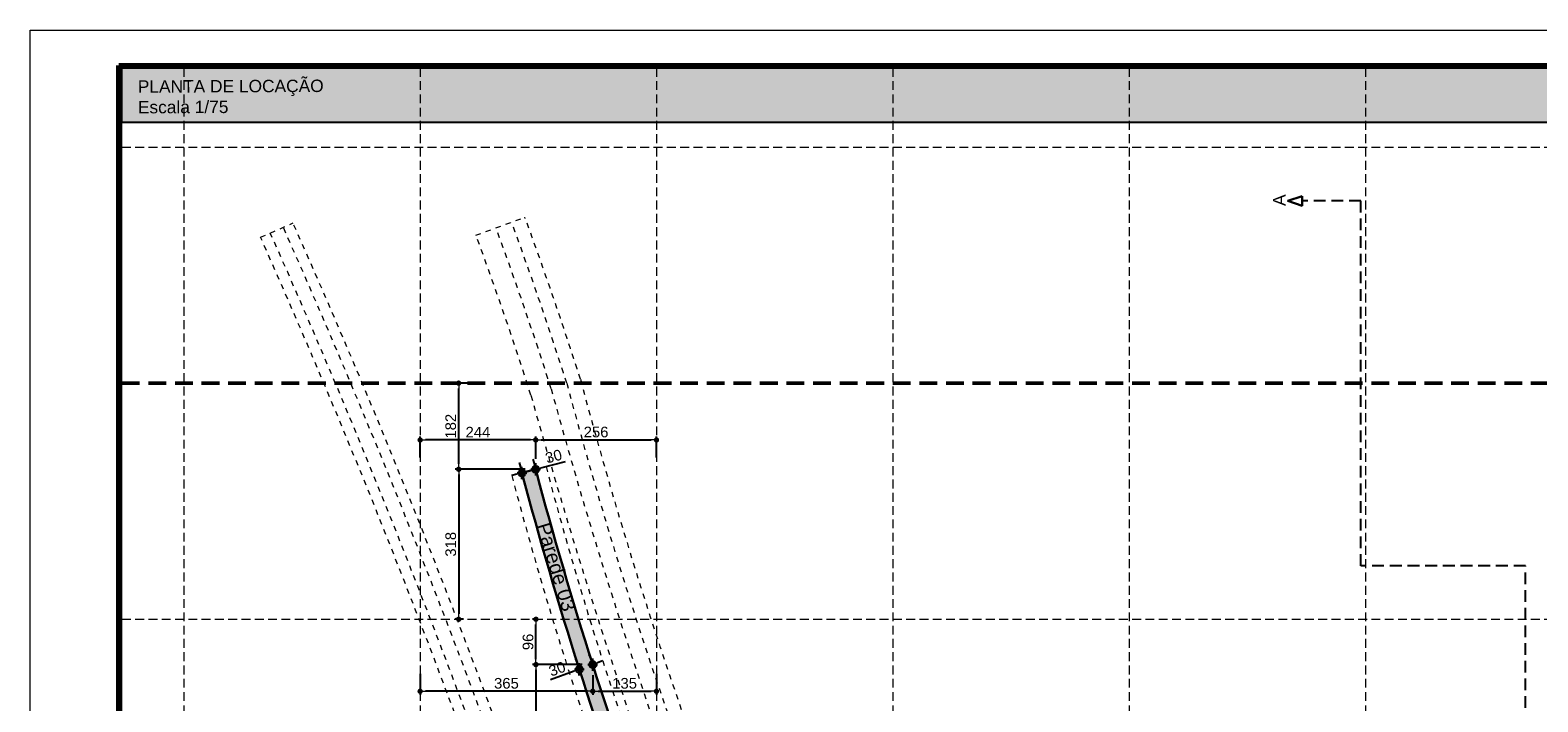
# Model space of a CAD drawing. Header units: millimetres. Extents: x 83 to 471, y -739 to 93.
# Tile 92 of 185: x 94 to 137, y -390 to -371. Entities that reach past the tile are written whole.
import ezdxf
from ezdxf.enums import TextEntityAlignment as Align

# ---------------------------------------------------------------- set-up
doc = ezdxf.new("R2010")
doc.units = ezdxf.units.MM
for name, pattern in [('CYPE_RAYA', [0.225, 0.1125, -0.1125]), ('CYPE_RAYAPUNTOPUNTO', [0.45, 0.225, -0.075, 0, -0.075, 0, -0.075]), ('TRAZO_HUECO', [0.75, 0.5, -0.25]), ('TRAZO_INTERIOR_VIGA', [0.375, 0.25, -0.125])]:
    doc.linetypes.add(name, pattern=pattern)
for name, color, linetype, lineweight in [('.', 7, 'Continuous', 5), ('__MAGNUS.Cota', 30, 'Continuous', 9), ('__MAGNUS.Margem', 7, 'Continuous', 70), ('__MAGNUS.Selo', 7, 'Continuous', 30), ('BL_CONTORNO', 7, 'Continuous', 30), ('CARGCIM', 7, 'Continuous', 9), ('COTA_FORMAS', 7, 'CYPE_RAYAPUNTOPUNTO', 0), ('COTAS', 250, 'Continuous', 5), ('OT_SEC_LAJE', 7, 'Continuous', 20), ('PECA_COMPLETA', 7, 'Continuous', 0), ('SAP_DIMENSION_Y_ARM', 7, 'Continuous', 0), ('VIG_HATCH', 7, 'Continuous', 0)]:
    doc.layers.add(name, color=color, linetype=linetype, lineweight=lineweight)
doc.layers.add('PGCR_Arq_TEXTO', color=7, linetype='Continuous')
doc.layers.add('RAMPA', color=253, linetype='Continuous')
doc.styles.add('Arial', font='arial.ttf')
doc.styles.add('Arial Narrow', font='ARIALN.TTF')
doc.dimstyles.new('Copy of UM_75.000000', dxfattribs={"dimtxt": 0.3, "dimasz": 0.15, "dimexe": 0.1, "dimexo": 0.3, "dimgap": 0.07, "dimtad": 1, "dimdec": 0, "dimlfac": 75, "dimzin": 0, "dimdsep": 46, "dimtxsty": 'Arial', "dimblk": 'DOT', "dimcen": 0.09, "dimdle": 0.1, "dimclrd": 30, "dimclre": 30, "dimclrt": 7, "dimadec": 1, "dimazin": 2, "dimtfac": 1, "dimtdec": 0, "dimtofl": 0, "dimtmove": 0, "dimatfit": 3, "dimldrblk": 'DOT', "dimfxl": 1, "dimtolj": 1, "dimarcsym": 0})

# ---------------------------------------------------------------- blocks, each defined once
blk = doc.blocks.new('*U1864')
at = {"layer": '__MAGNUS.Margem', "lineweight": 9}
for p, q in [((-1005.922513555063, -12.28035149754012), (-1005.922513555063, 828.7196485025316)), ((-1005.922513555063, 828.7196485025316), (183.0774864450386, 828.7196485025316))]:
    blk.add_line(p, q, dxfattribs=at)
at = {"layer": '__MAGNUS.Margem', "linetype": 'Continuous'}
for p, q in [((-980.922513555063, -2.280351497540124), (-980.922513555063, 818.7196485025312)), ((-980.922513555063, 818.7196485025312), (173.0774864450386, 818.7196485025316))]:
    blk.add_line(p, q, dxfattribs=at)
at = {"layer": '__MAGNUS.Selo', "style": 'Arial Narrow'}
for tag, height, width, p in [('PROPRIETÁRIO', 3.395000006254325, 1.000000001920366, (17.21365262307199, 48.90608562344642)), ('EDIFICAÇÃORESIDENCIAL', 3.395000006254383, 1.00000000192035, (17.21365262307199, 40.60663314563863)), ('ESTRUTURAL', 3.395000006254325, 1.000000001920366, (17.80158844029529, 20.69475924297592)), ('ANTEPROJETO', 2.425000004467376, 1.000000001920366, (111.6862229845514, 13.50243801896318)), ('INDICADA', 2.425000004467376, 1.000000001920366, (111.5284553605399, 8.00497110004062)), ('ARQ01/01', 5.5, 1.000000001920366, (139.4442584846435, 9.49622269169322))]:
    blk.add_attdef(tag, text='', height=height, dxfattribs=dict(at, width=width)).set_placement(p, align=Align.MIDDLE_LEFT)
at = {"layer": '__MAGNUS.Selo', "lineweight": 30, "flags": 104}
for tag, p in [('ENDEREÇODAOBRA', (17.21365262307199, 33.53604236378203)), ('ENDEREÇODAOBRA', (17.21365262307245, 27.86661950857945)), ('TÍTULO', (17.21365262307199, 10.79641230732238))]:
    blk.add_attdef(tag, text='', height=3.395000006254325, dxfattribs=at).set_placement(p, align=Align.MIDDLE_LEFT)
blk = doc.blocks.new('PONTO AUXILIAR')
at = {"layer": '.'}
h = blk.add_hatch(color=256, dxfattribs=at)
h.dxf.hatch_style = 1
h.paths.add_polyline_path([(-0.1009483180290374, 0), (5.684341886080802e-15, 0), (5.684341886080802e-15, 0.1009483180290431, 0.414213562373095), (-0.1009483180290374, 0)], is_closed=False)
h.paths.add_polyline_path([(5.684341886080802e-15, -0.1009483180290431, 0.414213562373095), (0.1009483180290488, 0), (5.684341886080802e-15, 0), (5.684341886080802e-15, -0.1009483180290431)], is_closed=False)
for p, q in [((-0.1346530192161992, 0), (0.1346530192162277, 0)), ((5.684341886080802e-15, -0.1734126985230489), (5.684341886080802e-15, 0.1734126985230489))]:
    blk.add_line(p, q)
blk.add_circle((5.684341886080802e-15, 0), 0.1009483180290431)
blk = doc.blocks.new('_DOT')
at = {"layer": '__MAGNUS.Cota', "linetype": 'ByBlock'}
blk.add_line((-0.5, 0), (-1, 0), dxfattribs=at)
at = {"layer": '__MAGNUS.Cota', "linetype": 'ByBlock', "const_width": 0.5}
blk.add_lwpolyline([(-0.25, 0, 1), (0.25, 0, 1)], format="xyb", close=True, dxfattribs=at)
blk = doc.blocks.new('*D901')
at = {"layer": 'COTAS', "color": 30, "lineweight": -2}
for p, q in [((108.2977020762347, -383.3997325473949), (108.2977020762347, -382.7717403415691)), ((111.7051322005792, -383.3655476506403), (111.7051322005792, -382.7717403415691)), ((108.4477020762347, -382.8717403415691), (111.5551322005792, -382.8717403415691))]:
    blk.add_line(p, q, dxfattribs=at)
at = {"layer": 'Defpoints', "color": 0}
for p in [(111.7051322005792, -382.8717403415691), (108.2977020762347, -383.6997325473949), (111.7051322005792, -383.6655476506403)]:
    blk.add_point(p, dxfattribs=at)
at = {"layer": 'COTAS', "color": 30, "linetype": 'ByBlock', "lineweight": -2, "xscale": 0.15, "yscale": 0.15, "zscale": 0.15, "rotation": 180}
blk.add_blockref('_DOT', (108.2977020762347, -382.8717403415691), dxfattribs=at)
at = {"layer": 'COTAS', "color": 30, "linetype": 'ByBlock', "lineweight": -2, "xscale": 0.15, "yscale": 0.15, "zscale": 0.15}
blk.add_blockref('_DOT', (111.7051322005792, -382.8717403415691), dxfattribs=at)
at = {"layer": 'COTAS', "color": 7, "insert": (110.001417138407, -382.6485684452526), "char_height": 0.3, "attachment_point": 5, "style": 'Arial'}
blk.add_mtext('\\A1;256', dxfattribs=at)
blk = doc.blocks.new('*D902')
at = {"layer": 'COTAS', "color": 30, "lineweight": -2}
for p, q in [((105.0381322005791, -383.3655476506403), (105.0381322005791, -382.7717403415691)), ((108.2977020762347, -383.3997325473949), (108.2977020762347, -382.7717403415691)), ((108.1477020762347, -382.8717403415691), (105.1881322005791, -382.8717403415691))]:
    blk.add_line(p, q, dxfattribs=at)
at = {"layer": 'Defpoints', "color": 0}
for p in [(105.0381322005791, -382.8717403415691), (105.0381322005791, -383.6655476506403), (108.2977020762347, -383.6997325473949)]:
    blk.add_point(p, dxfattribs=at)
at = {"layer": 'COTAS', "color": 30, "linetype": 'ByBlock', "lineweight": -2, "xscale": 0.15, "yscale": 0.15, "zscale": 0.15, "rotation": 180}
blk.add_blockref('_DOT', (105.0381322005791, -382.8717403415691), dxfattribs=at)
at = {"layer": 'COTAS', "color": 30, "linetype": 'ByBlock', "lineweight": -2, "xscale": 0.15, "yscale": 0.15, "zscale": 0.15}
blk.add_blockref('_DOT', (108.2977020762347, -382.8717403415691), dxfattribs=at)
at = {"layer": 'COTAS', "color": 7, "insert": (106.6679171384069, -382.651126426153), "char_height": 0.3, "attachment_point": 5, "style": 'Arial'}
blk.add_mtext('\\A1;244', dxfattribs=at)
blk = doc.blocks.new('*D903')
at = {"layer": 'COTAS', "color": 30, "lineweight": -2}
for p, q in [((106.3905223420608, -381.2668698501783), (106.0251106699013, -381.2668698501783)), ((106.1251106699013, -383.549732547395), (106.1251106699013, -381.4168698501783)), ((107.9977020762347, -383.6997325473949), (106.0251106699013, -383.6997325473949))]:
    blk.add_line(p, q, dxfattribs=at)
at = {"layer": 'Defpoints', "color": 0}
for p in [(106.1251106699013, -381.2668698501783), (106.6905223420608, -381.2668698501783), (108.2977020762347, -383.6997325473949)]:
    blk.add_point(p, dxfattribs=at)
at = {"layer": 'COTAS', "color": 30, "linetype": 'ByBlock', "lineweight": -2, "xscale": 0.15, "yscale": 0.15, "zscale": 0.15}
for p, rotation in [((106.1251106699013, -381.2668698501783), 90), ((106.1251106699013, -383.6997325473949), 270)]:
    blk.add_blockref('_DOT', p, dxfattribs=dict(at, rotation=rotation))
at = {"layer": 'COTAS', "color": 7, "insert": (105.9019387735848, -382.4833011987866), "char_height": 0.3, "attachment_point": 5, "rotation": 90, "style": 'Arial'}
blk.add_mtext('\\A1;182', dxfattribs=at)
blk = doc.blocks.new('*D904')
at = {"layer": 'COTAS', "color": 30, "lineweight": -2}
for p, q in [((107.9977020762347, -383.6997325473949), (106.0251106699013, -383.6997325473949)), ((106.1251106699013, -383.8497325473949), (106.1251106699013, -387.7838698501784)), ((106.2575622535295, -387.9338698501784), (106.0251106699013, -387.9338698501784))]:
    blk.add_line(p, q, dxfattribs=at)
at = {"layer": 'Defpoints', "color": 0}
for p in [(108.2977020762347, -383.6997325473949), (106.1251106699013, -387.9338698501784), (106.5575622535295, -387.9338698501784)]:
    blk.add_point(p, dxfattribs=at)
at = {"layer": 'COTAS', "color": 30, "linetype": 'ByBlock', "lineweight": -2, "xscale": 0.15, "yscale": 0.15, "zscale": 0.15}
for p, rotation in [((106.1251106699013, -383.6997325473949), 90), ((106.1251106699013, -387.9338698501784), 270)]:
    blk.add_blockref('_DOT', p, dxfattribs=dict(at, rotation=rotation))
at = {"layer": 'COTAS', "color": 7, "insert": (105.9018364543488, -385.8168011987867), "char_height": 0.3, "attachment_point": 5, "rotation": 90, "style": 'Arial'}
blk.add_mtext('\\A1;318', dxfattribs=at)
blk = doc.blocks.new('*D905')
at = {"layer": 'COTAS', "color": 30, "lineweight": -2}
for p, q in [((105.0381322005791, -389.4762414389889), (105.0381322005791, -390.0671709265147)), ((109.9072270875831, -389.5147943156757), (109.9072270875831, -390.0671709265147)), ((109.7572270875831, -389.9671709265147), (105.1881322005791, -389.9671709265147))]:
    blk.add_line(p, q, dxfattribs=at)
at = {"layer": 'Defpoints', "color": 0}
for p in [(105.0381322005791, -389.1762414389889), (109.9072270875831, -389.2147943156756), (105.0381322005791, -389.9671709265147)]:
    blk.add_point(p, dxfattribs=at)
at = {"layer": 'COTAS', "color": 30, "linetype": 'ByBlock', "lineweight": -2, "xscale": 0.15, "yscale": 0.15, "zscale": 0.15, "rotation": 180}
blk.add_blockref('_DOT', (105.0381322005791, -389.9671709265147), dxfattribs=at)
at = {"layer": 'COTAS', "color": 30, "linetype": 'ByBlock', "lineweight": -2, "xscale": 0.15, "yscale": 0.15, "zscale": 0.15}
blk.add_blockref('_DOT', (109.9072270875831, -389.9671709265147), dxfattribs=at)
at = {"layer": 'COTAS', "color": 7, "insert": (107.4726796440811, -389.7438967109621), "char_height": 0.3, "attachment_point": 5, "style": 'Arial'}
blk.add_mtext('\\A1;365', dxfattribs=at)
blk = doc.blocks.new('*D906')
at = {"layer": 'COTAS', "color": 30, "lineweight": -2}
for p, q in [((109.9072270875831, -389.5147943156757), (109.9072270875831, -390.0671709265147)), ((111.7051322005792, -389.4762414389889), (111.7051322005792, -390.0671709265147)), ((110.0572270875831, -389.9671709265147), (111.5551322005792, -389.9671709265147))]:
    blk.add_line(p, q, dxfattribs=at)
at = {"layer": 'Defpoints', "color": 0}
for p in [(109.9072270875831, -389.2147943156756), (111.7051322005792, -389.1762414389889), (111.7051322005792, -389.9671709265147)]:
    blk.add_point(p, dxfattribs=at)
at = {"layer": 'COTAS', "color": 30, "linetype": 'ByBlock', "lineweight": -2, "xscale": 0.15, "yscale": 0.15, "zscale": 0.15, "rotation": 180}
blk.add_blockref('_DOT', (109.9072270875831, -389.9671709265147), dxfattribs=at)
at = {"layer": 'COTAS', "color": 30, "linetype": 'ByBlock', "lineweight": -2, "xscale": 0.15, "yscale": 0.15, "zscale": 0.15}
blk.add_blockref('_DOT', (111.7051322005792, -389.9671709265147), dxfattribs=at)
at = {"layer": 'COTAS', "color": 7, "insert": (110.8061796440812, -389.7438967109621), "char_height": 0.3, "attachment_point": 5, "style": 'Arial'}
blk.add_mtext('\\A1;135', dxfattribs=at)
blk = doc.blocks.new('*D907')
at = {"layer": 'COTAS', "color": 30, "lineweight": -2}
for p, q in [((108.2700479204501, -387.9338698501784), (108.2050111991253, -387.9338698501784)), ((108.3050111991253, -389.0647943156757), (108.3050111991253, -388.0838698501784)), ((109.6072270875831, -389.2147943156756), (108.2050111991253, -389.2147943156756))]:
    blk.add_line(p, q, dxfattribs=at)
at = {"layer": 'Defpoints', "color": 0}
for p in [(108.3050111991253, -387.9338698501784), (108.5700479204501, -387.9338698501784), (109.9072270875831, -389.2147943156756)]:
    blk.add_point(p, dxfattribs=at)
at = {"layer": 'COTAS', "color": 30, "linetype": 'ByBlock', "lineweight": -2, "xscale": 0.15, "yscale": 0.15, "zscale": 0.15}
for p, rotation in [((108.3050111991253, -387.9338698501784), 90), ((108.3050111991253, -389.2147943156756), 270)]:
    blk.add_blockref('_DOT', p, dxfattribs=dict(at, rotation=rotation))
at = {"layer": 'COTAS', "color": 7, "insert": (108.0818393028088, -388.574332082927), "char_height": 0.3, "attachment_point": 5, "rotation": 90, "style": 'Arial'}
blk.add_mtext('\\A1;96', dxfattribs=at)
blk = doc.blocks.new('*D908')
at = {"layer": 'COTAS', "color": 30, "lineweight": -2}
for p, q in [((109.6072270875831, -389.2147943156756), (108.2050111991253, -389.2147943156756)), ((108.3050111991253, -389.3647943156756), (108.3050111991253, -394.4508698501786)), ((109.7348692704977, -394.6008698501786), (108.2050111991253, -394.6008698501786))]:
    blk.add_line(p, q, dxfattribs=at)
at = {"layer": 'Defpoints', "color": 0}
for p in [(109.9072270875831, -389.2147943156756), (108.3050111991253, -394.6008698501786), (110.0348692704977, -394.6008698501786)]:
    blk.add_point(p, dxfattribs=at)
at = {"layer": 'COTAS', "color": 30, "linetype": 'ByBlock', "lineweight": -2, "xscale": 0.15, "yscale": 0.15, "zscale": 0.15}
for p, rotation in [((108.3050111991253, -389.2147943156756), 90), ((108.3050111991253, -394.6008698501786), 270)]:
    blk.add_blockref('_DOT', p, dxfattribs=dict(at, rotation=rotation))
at = {"layer": 'COTAS', "color": 7, "insert": (108.0818393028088, -391.9078320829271), "char_height": 0.3, "attachment_point": 5, "rotation": 90, "style": 'Arial'}
blk.add_mtext('\\A1;404', dxfattribs=at)
blk = doc.blocks.new('*D946')
at = {"color": 30, "lineweight": -2}
for p, q in [((109.4251030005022, -389.06252900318), (109.4941121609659, -389.2502461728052)), ((109.8008955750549, -388.9243789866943), (109.8699047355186, -389.1120961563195)), ((110.0451971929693, -389.1541978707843), (110.1859850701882, -389.1024410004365)), ((109.3878288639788, -389.3958616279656), (108.713442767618, -389.6437815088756))]:
    blk.add_line(p, q, dxfattribs=at)
at = {"layer": 'Defpoints', "color": 0}
for p in [(109.5286167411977, -389.3441047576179), (109.9044093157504, -389.2059547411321), (109.9044093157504, -389.2059547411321)]:
    blk.add_point(p, dxfattribs=at)
at = {"color": 30, "linetype": 'ByBlock', "lineweight": -2, "xscale": 0.15, "yscale": 0.15, "zscale": 0.15}
for p, rotation in [((109.9044093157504, -389.2059547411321), 200.1845917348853), ((109.5286167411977, -389.3441047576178), 20.1845917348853)]:
    blk.add_blockref('_DOT', p, dxfattribs=dict(at, rotation=rotation))
at = {"color": 7, "insert": (108.9032020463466, -389.3361379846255), "char_height": 0.3, "attachment_point": 5, "rotation": 20.1845917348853, "style": 'Arial'}
blk.add_mtext('\\A1;30', dxfattribs=at)
blk = doc.blocks.new('*D947')
at = {"color": 30, "lineweight": -2}
for p, q in [((107.8342323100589, -383.5122947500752), (107.8855096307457, -383.7056096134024)), ((108.2207860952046, -383.4097602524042), (108.2720634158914, -383.6030751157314)), ((108.4426882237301, -383.6612745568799), (109.1371843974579, -383.4770574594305)), ((107.7661621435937, -383.840725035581), (107.6211759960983, -383.879183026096))]:
    blk.add_line(p, q, dxfattribs=at)
at = {"layer": 'Defpoints', "color": 0}
for p in [(107.911148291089, -383.8022670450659), (108.2977020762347, -383.6997325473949), (108.2977020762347, -383.6997325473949)]:
    blk.add_point(p, dxfattribs=at)
at = {"color": 30, "linetype": 'ByBlock', "lineweight": -2, "xscale": 0.15, "yscale": 0.15, "zscale": 0.15}
for p, rotation in [((108.2977020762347, -383.6997325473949), 194.855763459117), ((107.911148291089, -383.8022670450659), 14.85576345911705)]:
    blk.add_blockref('_DOT', p, dxfattribs=dict(at, rotation=rotation))
at = {"color": 7, "insert": (108.8051848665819, -383.3341258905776), "char_height": 0.3, "attachment_point": 5, "rotation": 14.85576345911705, "style": 'Arial'}
blk.add_mtext('\\A1;30', dxfattribs=at)
blk = doc.blocks.new('*D1165')
at = {"color": 30, "lineweight": -2}
blk.add_arc((138.3731322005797, -381.2668698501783), 1.521261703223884, 5.651790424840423, 84.34820957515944, dxfattribs=at)
at = {"layer": 'Defpoints', "color": 0}
for p in [(138.3731322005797, -372.3648810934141), (139.6905834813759, -380.5062389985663), (96.62457239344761, -381.2668698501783), (168.9921038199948, -381.2668698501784), (138.3731322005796, -421.268869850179)]:
    blk.add_point(p, dxfattribs=at)
at = {"color": 30, "linetype": 'ByBlock', "lineweight": -2, "xscale": 0.15, "yscale": 0.15, "zscale": 0.15}
for p, rotation in [((138.3731322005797, -379.7456081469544), 177.1741047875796), ((139.8943939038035, -381.2668698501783), 272.8258952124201)]:
    blk.add_blockref('_DOT', p, dxfattribs=dict(at, rotation=rotation))
at = {"color": 7, "insert": (139.6080076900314, -380.0319943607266), "char_height": 0.3, "attachment_point": 5, "rotation": 315, "style": 'Arial'}
blk.add_mtext('\\A1;90%%d', dxfattribs=at)
blk = doc.blocks.new('G$C05BD9800')
at = {"layer": 'BL_CONTORNO', "linetype": 'CYPE_RAYA', "lineweight": 9}
for p, q in [((-28.37745694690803, 3.087618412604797), (-27.68629086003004, 3.392372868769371)), ((-22.33829320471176, -1.767021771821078), (-23.06327849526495, -1.959105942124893))]:
    blk.add_line(p, q, dxfattribs=at)
for points in [[(-22.78596901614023, 3.513107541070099, -0.01106201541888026), (-21.61174227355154, 0.08398306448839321, 0.02649444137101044), (-18.3863402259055, -9.900050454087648, 0.2071939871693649), (-9.882679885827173, -18.81551847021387, 0.2110172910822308), (-0.1197103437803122, -18.72616227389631, 0.1747705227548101), (4.736607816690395, -14.27626782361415, 0.08829554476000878), (8.381558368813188, -3.843059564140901), (9.468281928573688, -4.018462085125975, -0.08819353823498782), (5.692996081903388, -14.82050828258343, -0.1637292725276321), (0.3566950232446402, -19.71821428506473, -0.2120889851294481), (-10.34480741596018, -19.81440853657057, -0.2060983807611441), (-19.4067750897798, -10.31289546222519, -0.02041681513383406), (-22.65786747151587, -0.2569930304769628, 0.0115782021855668), (-23.82018378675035, 3.132607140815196)], [(-23.06777548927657, 3.409635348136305, -0.01110088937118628), (-21.89983811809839, 1.591615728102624e-12, 0.02647157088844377), (-18.66718559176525, -10.00554568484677, 0.2071477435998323), (-10.00049999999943, -19.09141574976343, 0.2109043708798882), (-5.684341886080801e-14, -19.00127739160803, 0.1745439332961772), (5.000249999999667, -14.41948618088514, 0.08813894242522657), (8.679060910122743, -3.890953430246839), (9.023847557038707, -3.946603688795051, -0.08822558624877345), (5.29866158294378, -14.60324611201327, -0.1683396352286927), (0.1726782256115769, -19.3073034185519, -0.2121636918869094), (-10.16665016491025, -19.40093118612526, -0.2062770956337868), (-18.9878077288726, -10.14776954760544, -0.02335918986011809), (-22.22902319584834, -0.1198940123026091, 0.01156031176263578), (-23.39777971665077, 3.288466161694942)]]:
    blk.add_lwpolyline(points, format="xyb", close=True, dxfattribs=at)
for points in [[(-27.89786708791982, 3.301203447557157, -0.02097196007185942), (-22.63056795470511, -10.00049999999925, 0.2521914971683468), (-10.00049999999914, -22.93086737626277, 0.1604170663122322), (2.415845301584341e-13, -22.86662850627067, 0.08690020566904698), (10.00000000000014, -17.04050169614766, -0.02981363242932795), (15.00074999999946, -13.43871046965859, -0.08019868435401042), (17.47727468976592, -12.21202961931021, 0.08019868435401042)], [(-27.69232857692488, 3.392739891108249, -0.02098113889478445), (-22.41602149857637, -9.932425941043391, 0.2522931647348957), (-9.932421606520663, -22.71641158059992, 0.1603787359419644), (-0.07490116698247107, -22.65443510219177, 0.08688946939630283), (9.856362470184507, -16.86730537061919, -0.02979307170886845), (14.87512546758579, -13.25194396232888, -0.08002149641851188), (17.4108160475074, -11.99706857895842)], [(-28.37745694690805, 3.087618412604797, -0.02095068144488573), (-23.13112506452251, -10.15948943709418, 0.2519612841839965), (-10.15934550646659, -23.43126530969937, 0.1605031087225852), (0.1748131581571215, -23.36172891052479, 0.08692405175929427), (10.33512239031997, -17.44465276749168, -0.02986381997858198), (15.29410156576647, -13.87435833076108, -0.08064196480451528), (17.63234485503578, -12.71360538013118)], [(-28.1719184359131, 3.179154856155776, -0.02095977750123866), (-22.91660927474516, -10.09132570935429, 0.2520587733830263), (-10.0912695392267, -23.21680887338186, 0.1604667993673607), (0.0998859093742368, -23.14954595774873, 0.08691403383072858), (10.19150395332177, -17.2714406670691, -0.02984191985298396), (15.1683390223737, -13.687677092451, -0.08044660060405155), (17.56588621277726, -12.49864433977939)], [(-22.845782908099, -1.901480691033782, 0.02465903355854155), (-20.23600685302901, -10.09644551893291, 0.2195761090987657), (-11.14232585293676, -20.2745796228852, 0.222136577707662), (0.8553954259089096, -20.27095963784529, 0.1451087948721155), (6.315610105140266, -15.14528908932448, 0.02939618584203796), (9.251751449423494, -8.52106003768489)], [(-22.55578879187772, -1.824647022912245, 0.02468534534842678), (-19.95178477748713, -9.99999999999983, 0.2197926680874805), (-11.01913573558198, -20.00100764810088, 0.2221348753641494), (0.7244756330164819, -20.00099999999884, 0.1448688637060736), (6.052604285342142, -15.00074999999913, 0.02936374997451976), (8.970818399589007, -8.415814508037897, -0.02936374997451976)], [(-22.33829320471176, -1.767021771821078, 0.02470533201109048), (-19.73860143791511, -9.927708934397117, 0.2199598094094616), (-10.92673922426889, -19.79582957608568, 0.2221334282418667), (0.6262832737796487, -19.79853047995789, 0.1446824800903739), (5.855371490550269, -14.89230232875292, 0.02933901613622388), (8.760118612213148, -8.336880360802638)], [(-23.06327849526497, -1.959105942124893, 0.02463954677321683), (-20.44915708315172, -10.16882156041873, 0.2194182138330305), (-11.23471470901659, -20.47975946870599, 0.2221376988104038), (0.9535828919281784, -20.47342956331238, 0.1452826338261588), (6.512885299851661, -15.25365153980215, 0.029420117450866), (9.462451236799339, -8.599994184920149)]]:
    blk.add_lwpolyline(points, format="xyb", dxfattribs=at)
blk = doc.blocks.new('ERER')
at = {"layer": '.', "true_color": 0xffffff}
h = blk.add_hatch(color=7, dxfattribs=at)
h.dxf.hatch_style = 1
h.paths.add_polyline_path([(0, 1.54198376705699), (79.36537377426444, 1.541983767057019), (79.36537377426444, 2.84e-14), (0, 0), (0, 1.54198376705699)])
blk.add_lwpolyline([(0, 1.54198376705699), (79.36537377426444, 1.541983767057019), (79.36537377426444, 2.84e-14), (0, 0)], close=True)
blk = doc.blocks.new('G$C64FE85D2')
at = {"layer": 'OT_SEC_LAJE', "lineweight": 30}
blk.add_lwpolyline([(-6.355855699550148, 3.965741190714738), (-6.355855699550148, 3.76574119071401), (-6.655855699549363, 3.865741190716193), (-6.355855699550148, 3.965741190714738)], close=True, dxfattribs=at)
at = {"layer": 'RAMPA', "linetype": 'TRAZO_INTERIOR_VIGA'}
blk.add_lwpolyline([(-6.645413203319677, -37.94851169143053), (-5.106014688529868, -37.94851169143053), (-5.106014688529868, -17.76745313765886), (-1.618626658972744, -17.76745313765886), (-1.618626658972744, -3.880037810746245), (-5.106014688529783, -3.880037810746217), (-5.106014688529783, 3.865741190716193), (-6.355855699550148, 3.865741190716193)], dxfattribs=at)
at = {"layer": 'OT_SEC_LAJE', "lineweight": 30, "style": 'Arial', "text_generation_flag": 2}
blk.add_text('A', height=0.2666666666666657, rotation=90, dxfattribs=at).set_placement((-6.703285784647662, 4.007219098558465))

msp = doc.modelspace()

# ---------------------------------------------------------------- hatches: boundary and pattern name
at = {"layer": 'VIG_HATCH', "true_color": 0xffffe5}
h = msp.add_hatch(color=7, dxfattribs=at)
h.dxf.hatch_style = 1
edge = h.paths.add_edge_path()
edge.add_line((150.7081655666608, -392.6275514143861), (150.3333148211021, -392.4879558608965))
edge.add_arc((76.00808296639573, -364.8090143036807), 79.311814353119, 332.6328882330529, 339.5745168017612, ccw=False)
edge.add_arc((131.6178344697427, -392.5887975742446), 17.17905326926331, 295.83056765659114, 329.6545410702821, ccw=False)
edge.add_arc((131.5302323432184, -391.1753494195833), 18.49724476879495, 245.87780259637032, 294.16694165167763, ccw=False)
edge.add_arc((132.0900644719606, -388.4420232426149), 21.22933470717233, 196.9855664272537, 247.513884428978, ccw=False)
edge.add_arc((220.8599513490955, -353.841768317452), 116.4549612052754, 194.8560038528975, 200.5097755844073, ccw=False)
edge.add_line((108.2977020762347, -383.6997325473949), (107.9110727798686, -383.8022888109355))
edge.add_arc((220.8599513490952, -353.8417683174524), 116.854961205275, 194.8560038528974, 200.5037649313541)
edge.add_arc((132.0900644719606, -388.4420232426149), 21.6293347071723, 197.0182880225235, 247.4987653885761)
edge.add_arc((131.5302323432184, -391.1753494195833), 18.89724476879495, 245.8951311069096, 294.184542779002)
edge.add_arc((131.6178344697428, -392.5887975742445), 17.57905326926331, 295.8116313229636, 329.6885861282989)
edge.add_arc((76.00808296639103, -364.8090143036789), 79.71181435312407, 332.6254474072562, 339.5745168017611)
edge.add_line((150.7081655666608, -392.6275514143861), (150.7081655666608, -392.6275514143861))

# ---------------------------------------------------------------- linework, layer by layer
at = {"layer": 'BL_CONTORNO'}
msp.add_lwpolyline([(150.7081655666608, -392.6275514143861), (150.3333148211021, -392.4879558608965, -0.03029783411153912), (146.443271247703, -401.2678698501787, -0.1486658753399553), (139.102943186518, -408.0514305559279, -0.2138755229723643), (123.970702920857, -408.057339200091, -0.2241144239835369), (111.7867877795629, -394.6437655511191, -0.02467423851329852), (108.2977020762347, -383.6997325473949), (107.9110727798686, -383.8022888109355, 0.02464799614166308), (111.4078483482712, -394.7724305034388, 0.2238952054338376), (123.8124458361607, -408.4247445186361, 0.2138767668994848), (139.271997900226, -408.4139957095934, 0.1489021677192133), (146.7937437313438, -401.4609389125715, 0.03033033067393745)], format="xyb", close=True, dxfattribs=at)
at = {"layer": 'CARGCIM', "linetype": 'TRAZO_HUECO', "lineweight": 50}
msp.add_line((96.62457239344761, -381.2668698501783), (168.9921038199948, -381.2668698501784), dxfattribs=at)
at = {"layer": 'COTA_FORMAS', "linetype": 'TRAZO_HUECO', "ltscale": 0.5}
for p, q in [((98.37113220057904, -372.3648810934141), (98.37113220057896, -421.268869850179)), ((105.0381322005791, -372.3648810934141), (105.038132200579, -421.268869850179)), ((111.7051322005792, -372.3648810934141), (111.7051322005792, -421.268869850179)), ((118.3721322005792, -372.3648810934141), (118.3721322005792, -421.268869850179)), ((125.0391322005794, -372.3648810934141), (125.0391322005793, -421.268869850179)), ((131.7061322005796, -372.3648810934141), (131.7061322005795, -421.268869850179)), ((96.62457239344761, -374.5998698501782), (168.9921038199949, -374.5998698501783)), ((96.62457239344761, -387.9338698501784), (168.9921038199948, -387.9338698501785))]:
    msp.add_line(p, q, dxfattribs=at)
at = {"layer": 'PECA_COMPLETA'}
msp.add_lwpolyline([(194.5179713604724, -453.7050590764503), (96.62457239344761, -453.7050590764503), (96.62457239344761, -372.3648810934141), (194.5179713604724, -372.3648810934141)], close=True, dxfattribs=at)

# ---------------------------------------------------------------- block references
for name, p in [('ERER', (96.62457239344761, -373.906864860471)), ('PONTO AUXILIAR', (107.911148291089, -383.8025734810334)), ('PONTO AUXILIAR', (108.2977020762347, -383.6997325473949)), ('PONTO AUXILIAR', (109.9072270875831, -389.2147943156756)), ('PONTO AUXILIAR', (109.5286167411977, -389.3441047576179))]:
    msp.add_blockref(name, p)
at = {"xscale": 1.33333333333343, "yscale": 1.33333333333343, "zscale": 1.33333333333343}
msp.add_blockref('G$C05BD9800', (138.3731322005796, -381.2668698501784), dxfattribs=at)
at = {"layer": '__MAGNUS.Selo', "color": 7, "true_color": 0xffffff, "xscale": 0.0999999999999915, "yscale": 0.0999999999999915, "zscale": 0.0999999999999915}
msp.add_blockref('*U1864', (194.6288868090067, -454.1718813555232), dxfattribs=at)
at = {"layer": 'COTAS', "xscale": 1.330508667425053, "yscale": 1.330508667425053, "zscale": 1.330508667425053}
msp.add_blockref('G$C64FE85D2', (138.3731322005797, -381.2668698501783), dxfattribs=at)

# ---------------------------------------------------------------- texts
at = {"layer": 'PGCR_Arq_TEXTO', "insert": (97.07637593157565, -373.6560808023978), "char_height": 0.35, "width": 18.52205662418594, "attachment_point": 7, "rotation": 0.22909296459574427, "style": 'Arial'}
msp.add_mtext('\\A1;\\pxt14;PLANTA DE LOCAÇÃO \\P\\ptz;Escala 1/75', dxfattribs=at)
at = {"layer": 'SAP_DIMENSION_Y_ARM', "lineweight": 9, "insert": (108.8774197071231, -386.4560645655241), "char_height": 0.4, "width": 4.061248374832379, "attachment_point": 5, "rotation": 286.79640958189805, "style": 'Arial'}
msp.add_mtext('Parede 03', dxfattribs=at)

# ---------------------------------------------------------------- dimensions: what is measured, and where the dimension line sits
dim = msp.add_angular_dim_2l(base=(139.6905834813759, -380.5062389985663), line1=((96.62457239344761, -381.2668698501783), (168.9921038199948, -381.2668698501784)), line2=((138.3731322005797, -372.3648810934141), (138.3731322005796, -421.268869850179)), dimstyle='Copy of UM_75.000000')
dim.commit()
dim.dimension.update_dxf_attribs({"geometry": '*D1165', "text_midpoint": (139.6080076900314, -380.0319943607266)})
dim = msp.add_aligned_dim(p1=(107.911148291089, -383.8022670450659), p2=(108.2977020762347, -383.6997325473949), distance=0, dimstyle='Copy of UM_75.000000')
dim.commit()
dim.dimension.update_dxf_attribs({"geometry": '*D947', "text_midpoint": (108.8051848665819, -383.3341258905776)})
dim = msp.add_linear_dim(base=(109.9044093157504, -389.2059547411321), p1=(109.5286167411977, -389.3441047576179), p2=(109.9044093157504, -389.2059547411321), angle=20.184591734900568, dimstyle='Copy of UM_75.000000')
dim.commit()
dim.dimension.update_dxf_attribs({"geometry": '*D946', "text_midpoint": (108.9802418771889, -389.5457000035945), "dimtype": 161})
at = {"layer": 'COTAS'}
for base, p1, p2, picture, middle in [((106.1251106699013, -381.2668698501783), (108.2977020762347, -383.6997325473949), (106.6905223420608, -381.2668698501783), '*D903', (105.9019387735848, -382.4833011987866)), ((106.1251106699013, -387.9338698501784), (108.2977020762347, -383.6997325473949), (106.5575622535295, -387.9338698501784), '*D904', (105.9018364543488, -385.8168011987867)), ((108.3050111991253, -387.9338698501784), (109.9072270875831, -389.2147943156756), (108.5700479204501, -387.9338698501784), '*D907', (108.0818393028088, -388.574332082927)), ((108.3050111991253, -394.6008698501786), (109.9072270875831, -389.2147943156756), (110.0348692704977, -394.6008698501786), '*D908', (108.0818393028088, -391.9078320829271))]:
    dim = msp.add_linear_dim(base=base, p1=p1, p2=p2, angle=90, dimstyle='Copy of UM_75.000000', dxfattribs=at)
    dim.commit()
    dim.dimension.update_dxf_attribs({"geometry": picture, "text_midpoint": middle})
for base, p1, p2, picture, middle in [((105.0381322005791, -382.8717403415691), (108.2977020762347, -383.6997325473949), (105.0381322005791, -383.6655476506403), '*D902', (106.6679171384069, -382.651126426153)), ((111.7051322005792, -382.8717403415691), (108.2977020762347, -383.6997325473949), (111.7051322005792, -383.6655476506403), '*D901', (110.001417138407, -382.6485684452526)), ((105.0381322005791, -389.9671709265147), (109.9072270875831, -389.2147943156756), (105.0381322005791, -389.1762414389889), '*D905', (107.4726796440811, -389.7438967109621)), ((111.7051322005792, -389.9671709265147), (109.9072270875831, -389.2147943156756), (111.7051322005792, -389.1762414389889), '*D906', (110.8061796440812, -389.7438967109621))]:
    dim = msp.add_linear_dim(base=base, p1=p1, p2=p2, dimstyle='Copy of UM_75.000000', dxfattribs=at)
    dim.commit()
    dim.dimension.update_dxf_attribs({"geometry": picture, "text_midpoint": middle})

doc.saveas('drawing.dxf')
